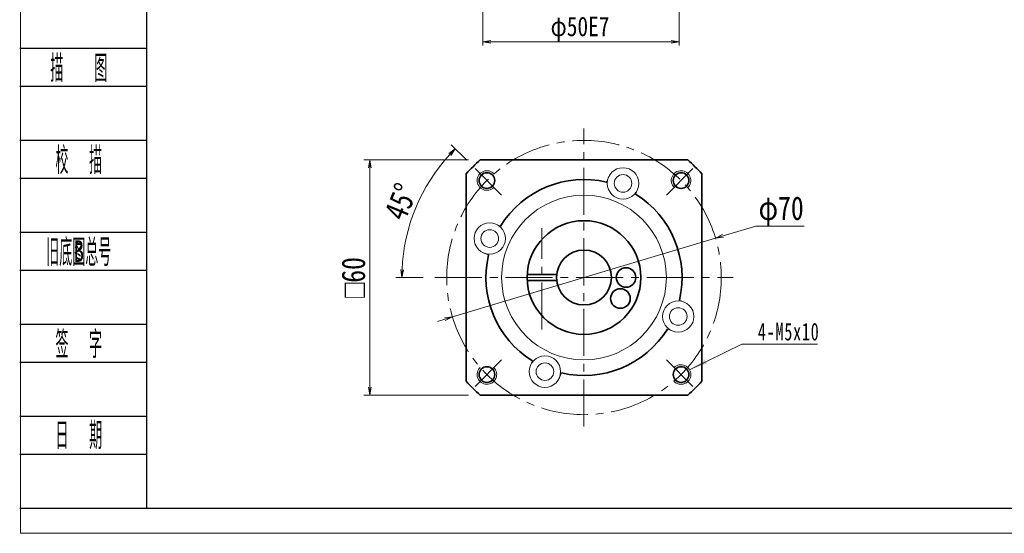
# Model space of a CAD drawing. Header units: millimetres. Extents: x -27 to 526, y -11 to 371.
# Tile 1 of 5: x -24 to 227, y -11 to 120. Entities that reach past the tile are written whole.
import ezdxf
from ezdxf.enums import TextEntityAlignment as Align

# ---------------------------------------------------------------- set-up
doc = ezdxf.new("R2010")
doc.units = ezdxf.units.MM
doc.linetypes.add('点画线', pattern=[18, 12, -2, 2, -2])
doc.layers.add('2细线层', color=4, linetype='Continuous')
doc.layers.add('6文字层', color=3, linetype='Continuous')
for name, color, linetype, lineweight in [('EB0_1', 7, 'Continuous', 35), ('中心线层', 1, '点画线', 18), ('图框_外框线', 7, 'Continuous', 18), ('尺寸线层', 3, 'Continuous', 18), ('粗实线层', 7, 'Continuous', 35), ('细实线层', 7, 'Continuous', 18)]:
    doc.layers.add(name, color=color, linetype=linetype, lineweight=lineweight)
doc.styles.add('PC_TEXTSTYLE', font='ISOCP.SHX', dxfattribs={"width": 0.707, "bigfont": 'GBCBIG.SHX'})
doc.styles.get("Standard").update_dxf_attribs({"font": 'SimSun.ttf'})
doc.styles.add('宋体', font='SimSun.ttf', dxfattribs={"width": 0.8})
doc.styles.add('标准', font='txt', dxfattribs={"width": 0.667})
doc.dimstyles.new('A水平标注$0', dxfattribs={"dimtxt": 3.5, "dimasz": 2, "dimexe": 1.5, "dimexo": 3, "dimgap": 1.1, "dimtad": 1, "dimtoh": 1, "dimdec": 4, "dimdsep": 46, "dimtxsty": '宋体', "dimblk": 'OPEN', "dimcen": 3, "dimclrd": 3, "dimclre": 3, "dimclrt": 6, "dimadec": 0, "dimazin": 0, "dimtm": 1e-09, "dimtfac": 1, "dimtdec": 4, "dimtix": 1, "dimtmove": 0, "dimatfit": 3, "dimldrblk": 'OPEN', "dimfxl": 0, "dimlwd": 13, "dimlwe": 13, "dimarcsym": 0})
doc.dimstyles.new('D直径标注φ25', dxfattribs={"dimtxt": 3.5, "dimasz": 2, "dimexe": 1, "dimexo": 3, "dimtad": 1, "dimtoh": 1, "dimdec": 1, "dimdsep": 46, "dimtxsty": '宋体', "dimblk": 'OPEN', "dimcen": 3, "dimclrd": 3, "dimclre": 3, "dimclrt": 130, "dimadec": 0, "dimazin": 0, "dimtm": 1e-09, "dimtfac": 1, "dimtdec": 1, "dimtmove": 0, "dimatfit": 0, "dimldrblk": 'OPEN', "dimfxl": 0, "dimlwd": 13, "dimlwe": 13, "dimarcsym": 0})

# ---------------------------------------------------------------- blocks, each defined once
blk = doc.blocks.new('_Open')
at = {"color": 0, "linetype": 'ByBlock', "lineweight": -2}
for p, q in [((-1, 0.17), (0, 0)), ((-1, -0.17), (0, 0)), ((0, 0), (-1, 0))]:
    blk.add_line(p, q, dxfattribs=at)
blk = doc.blocks.new('*D10')
at = {"layer": 'Defpoints', "color": 0, "transparency": 16777216}
for p in [(93.14, 83.94), (64.98, 23.94), (93.14, 23.94)]:
    blk.add_point(p, dxfattribs=at)
at = {"layer": '尺寸线层', "color": 3, "lineweight": 13, "transparency": 16777216}
for p, q in [((90.14, 83.94), (63.48, 83.94)), ((64.98, 81.94), (64.98, 25.94)), ((90.14, 23.94), (63.48, 23.94))]:
    blk.add_line(p, q, dxfattribs=at)
at = {"layer": '尺寸线层', "color": 3, "lineweight": 13, "transparency": 16777216, "xscale": 2, "yscale": 2, "zscale": 2}
for p, rotation in [((64.98, 83.94), 90), ((64.98, 23.94), 270)]:
    blk.add_blockref('_Open', p, dxfattribs=dict(at, rotation=rotation))
at = {"layer": '尺寸线层', "color": 6, "transparency": 16777216, "insert": (60.85, 53.94), "char_height": 6, "attachment_point": 5, "rotation": 90, "style": '宋体', "bg_fill": 3, "box_fill_scale": 1.1, "bg_fill_color": 256, "bg_fill_true_color": 13158600, "bg_fill_transparency": 0}
blk.add_mtext('{\\famgdt|b0|i0|c0|p0;o}{60}', dxfattribs=at)
blk = doc.blocks.new('*D11')
at = {"layer": 'Defpoints', "color": 0, "transparency": 16777216}
for p in [(91.82, 81.71), (79.4, 77.15), (98.56, 74.98), (81.6, 53.94), (157.6, 53.94)]:
    blk.add_point(p, dxfattribs=at)
at = {"layer": '尺寸线层', "color": 3, "lineweight": 13, "transparency": 16777216}
for p, q in [((89.7, 83.84), (85.72, 87.82)), ((78.6, 53.94), (71.68, 53.94))]:
    blk.add_line(p, q, dxfattribs=at)
blk.add_arc((119.6, 53.94), 46.42, 137.4688, 177.5312, dxfattribs=at)
at = {"layer": '尺寸线层', "color": 3, "lineweight": 13, "transparency": 16777216, "xscale": 2, "yscale": 2, "zscale": 2}
for p, rotation in [((86.78, 86.76), 46.23442076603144), ((73.18, 53.94), 268.7655792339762)]:
    blk.add_blockref('_Open', p, dxfattribs=dict(at, rotation=rotation))
at = {"layer": '尺寸线层', "color": 6, "transparency": 16777216, "insert": (72.93, 73.27), "char_height": 6, "attachment_point": 5, "rotation": 67.5, "style": '宋体', "bg_fill": 3, "box_fill_scale": 1.1, "bg_fill_color": 256, "bg_fill_true_color": 13158600, "bg_fill_transparency": 0}
blk.add_mtext('45°', dxfattribs=at)
blk = doc.blocks.new('*D12')
at = {"layer": 'Defpoints', "color": 0, "transparency": 16777216}
for p in [(153.13, 63.98), (86.07, 43.89)]:
    blk.add_point(p, dxfattribs=at)
at = {"layer": '尺寸线层', "color": 3, "lineweight": 13, "transparency": 16777216}
for p, q in [((155.04, 64.56), (163.38, 67.06)), ((163.38, 67.06), (175.72, 67.06)), ((86.07, 43.89), (153.13, 63.98)), ((84.16, 43.32), (82.24, 42.74))]:
    blk.add_line(p, q, dxfattribs=at)
at = {"layer": '尺寸线层', "color": 3, "lineweight": 13, "transparency": 16777216, "xscale": 2, "yscale": 2, "zscale": 2}
for p, rotation in [((153.13, 63.98), 196.6820608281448), ((86.07, 43.89), 16.68206082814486)]:
    blk.add_blockref('_Open', p, dxfattribs=dict(at, rotation=rotation))
at = {"layer": '尺寸线层', "color": 130, "transparency": 16777216, "insert": (169.86, 70.81), "char_height": 6, "attachment_point": 5, "style": '宋体'}
blk.add_mtext('φ70', dxfattribs=at)
blk = doc.blocks.new('*X5')
at = {"layer": '尺寸线层', "linetype": 'Continuous'}
blk.add_hatch(color=0, dxfattribs=at).paths.add_polyline_path([(-15.04, -6.45), (-11.25, -3.97), (-10.75, -4.98)], flags=0)
at = {"layer": '尺寸线层', "color": 0, "linetype": 'Continuous'}
blk.add_line((-15.04, -6.45), (-1.81, 0), dxfattribs=at)
at = {"layer": '尺寸线层', "color": 0}
for p, q in [((-1.81, 0), (0, 0)), ((0, 0), (17.48, 0)), ((0, 0), (0, 0))]:
    blk.add_line(p, q, dxfattribs=at)
at = {"layer": '尺寸线层', "color": 0, "insert": (2.25, 0.9), "char_height": 4.5, "width": 30.4628, "attachment_point": 7, "line_spacing_factor": 1.15057, "style": '标准'}
blk.add_mtext('\\T1.1;4-M5x10', dxfattribs=at)
blk = doc.blocks.new('*D37')
at = {"layer": 'Defpoints', "color": 0, "transparency": 16777216}
for p in [(93.85, 139.89), (143.85, 139.89), (143.85, 114.1)]:
    blk.add_point(p, dxfattribs=at)
at = {"layer": '尺寸线层', "color": 3, "lineweight": 13, "transparency": 16777216}
for p, q in [((93.85, 136.89), (93.85, 113.1)), ((143.85, 136.89), (143.85, 113.1)), ((95.85, 114.1), (141.85, 114.1))]:
    blk.add_line(p, q, dxfattribs=at)
at = {"layer": '尺寸线层', "color": 3, "lineweight": 13, "transparency": 16777216, "xscale": 2, "yscale": 2, "zscale": 2, "rotation": 180}
blk.add_blockref('_Open', (93.85, 114.1), dxfattribs=at)
at = {"layer": '尺寸线层', "color": 3, "lineweight": 13, "transparency": 16777216, "xscale": 2, "yscale": 2, "zscale": 2}
blk.add_blockref('_Open', (143.85, 114.1), dxfattribs=at)
at = {"layer": '尺寸线层', "color": 130, "transparency": 16777216, "insert": (118.59, 117.33), "char_height": 5, "attachment_point": 5, "style": '宋体'}
blk.add_mtext('φ50E7', dxfattribs=at)

msp = doc.modelspace()

# ---------------------------------------------------------------- linework, layer by layer
at = {"layer": '2细线层'}
for p, q in [((-24.24451, 112.44589), (8.07706, 112.44589)), ((-24.24451, 102.78184), (8.07706, 102.78184)), ((-24.24451, 88.97605), (8.07706, 88.97605)), ((-24.24451, 79.312), (8.07706, 79.312)), ((-24.24451, 65.50621), (8.07706, 65.50621)), ((-24.24451, 55.84215), (8.07706, 55.84215)), ((-24.24451, 42.03636), (8.07706, 42.03636)), ((-24.24451, 32.37231), (8.07706, 32.37231)), ((-24.24451, 18.56652), (8.07706, 18.56652)), ((-24.24451, 8.90247), (8.07706, 8.90247)), ((-24.24451, -4.90332), (8.07706, -4.90332))]:
    msp.add_line(p, q, dxfattribs=at)
at = {"layer": 'EB0_1', "linetype": 'Continuous', "lineweight": 35}
for p, q in [((146.05785, 83.93711), (93.14283, 83.93711)), ((89.60034, 80.39462), (89.60034, 27.4796)), ((149.60034, 27.4796), (149.60034, 80.39462)), ((93.14283, 23.93711), (146.05785, 23.93711))]:
    msp.add_line(p, q, dxfattribs=at)
at = {"layer": 'EB0_1'}
for p, q in [((105.11975, 54.68711), (112.64063, 54.68711)), ((105.11975, 53.18711), (112.64063, 53.18711))]:
    msp.add_line(p, q, dxfattribs=at)
for centre, radius in [((119.60034, 53.93711), 14.5), ((119.60034, 53.93711), 7), ((130.32049, 53.93711), 2.5), ((128.88426, 48.57704), 2.5)]:
    msp.add_circle(centre, radius, dxfattribs=at)
for radius, start, end in [(40, 131.4096221, 138.5903779), (40, 41.4096221, 48.5903779), (25, 76.7068962, 148.2931038), (25, 346.7068962, 58.2931038), (25, 166.7068962, 238.2931038), (25, 256.7068962, 328.2931038), (40, 221.4096221, 228.5903779), (40, 311.4096221, 318.5903779)]:
    msp.add_arc((119.60034, 53.93711), radius, start, end, dxfattribs=at)
at = {"layer": '中心线层'}
for p, q in [((119.60034, 15.93711), (119.60034, 91.93711)), ((108.88019, 40.68711), (108.88019, 66.50711)), ((81.60034, 53.93711), (157.60034, 53.93711))]:
    msp.add_line(p, q, dxfattribs=at)
at = {"layer": '中心线层', "linetype": '点画线', "lineweight": 18}
for p, q in [((98.56046, 74.97699), (91.82361, 81.71384)), ((140.64022, 74.97699), (147.37706, 81.71384)), ((98.56046, 32.89723), (91.82361, 26.16039)), ((140.64022, 32.89723), (147.37706, 26.16039))]:
    msp.add_line(p, q, dxfattribs=at)
msp.add_circle((119.60034, 53.93711), 35, dxfattribs=at)
at = {"layer": '粗实线层'}
for centre in [(94.8516, 78.68585), (144.34908, 78.68585), (94.8516, 29.18837), (144.34908, 29.18837)]:
    msp.add_circle(centre, 2, dxfattribs=at)
at = {"layer": '粗实线层', "lineweight": 18}
for centre, start, end in [((94.8516, 78.68585), 42.9532869, 315), ((144.34908, 78.68585), 312.9532869, 225), ((94.8516, 29.18837), 132.9532869, 45), ((144.34908, 29.18837), 222.9532869, 135)]:
    msp.add_arc(centre, 2.5, start, end, dxfattribs=at)
at = {"layer": '细实线层'}
for p, q in [((125.85459, 79.48871), (125.34865, 78.26727)), ((133.24563, 76.42724), (132.73969, 75.20581)), ((97.11021, 67.5824), (98.33164, 67.07646)), ((94.04874, 60.19136), (95.27018, 59.68543)), ((145.15194, 47.68286), (143.9305, 48.1888)), ((142.09047, 40.29182), (140.86904, 40.79776)), ((105.95505, 31.44698), (106.46099, 32.66841)), ((113.34609, 28.38551), (113.85202, 29.60695))]:
    msp.add_line(p, q, dxfattribs=at)
for centre, radius in [((129.55011, 77.95798), 4), ((129.55011, 77.95798), 2.25), ((119.60034, 53.93711), 21), ((95.57947, 63.88688), 4), ((95.57947, 63.88688), 2.25), ((143.62121, 43.98734), 4), ((143.62121, 43.98734), 2.25), ((109.65057, 29.91624), 4), ((109.65057, 29.91624), 2.25)]:
    msp.add_circle(centre, radius, dxfattribs=at)

# ---------------------------------------------------------------- block references
at = {"layer": '尺寸线层'}
msp.add_blockref('*X5', (161.6767, 36.9051), dxfattribs=at)

# ---------------------------------------------------------------- texts
at = {"layer": '6文字层', "color": 3, "style": 'PC_TEXTSTYLE'}
for s, width, p in [('描   图', 0.6667, (-9.18018, 107.61387)), ('校  描', 0.667, (-9.18018, 84.14402)), ('旧底图总号', 0.667, (-9.18018, 60.67418)), ('签  字', 0.667, (-9.18018, 37.20434)), ('日  期', 0.667, (-9.17157, 13.87228))]:
    msp.add_text(s, height=6.902895, dxfattribs=dict(at, width=width)).set_placement(p, align=Align.MIDDLE)
at = {"layer": '6文字层', "width": 0.707}
msp.add_text('B', height=5.52232, dxfattribs=at).set_placement((-9.18018, 60.67418), align=Align.MIDDLE)

# ---------------------------------------------------------------- dimensions: what is measured, and where the dimension line sits
at = {"layer": '尺寸线层'}
dim = msp.add_linear_dim(base=(143.85082, 114.09717), p1=(93.85082, 139.88516), p2=(143.85082, 139.88516), text='φ<>E7', dimstyle='D直径标注φ25', override={"dimtxt": 5, "dimpost": '<>', "dimtvp": 0.1, "dimtfill": 0}, dxfattribs=at)
dim.commit()
dim.dimension.update_dxf_attribs({"geometry": '*D37', "text_midpoint": (118.58519, 114.09717), "dimtype": 160})

# ---------------------------------------------------------------- next in the draw order: dimensions: what is measured, and where the dimension line sits
dim = msp.add_linear_dim(base=(64.98211, 23.93711), p1=(93.14283, 83.93711), p2=(93.14283, 23.93711), angle=270, text='{\\famgdt|b0|i0|c0|p0;o}{<>}', dimstyle='A水平标注$0', override={"dimtxt": 6, "dimgap": 1.1, "dimtad": 1, "dimjust": 0, "dimdec": 4, "dimlfac": 1, "dimpost": '<>', "dimblk": 'Open', "dimse1": 0, "dimse2": 0, "dimsd1": 0, "dimsd2": 0, "dimtofl": 1, "dimtvp": 0.1, "dimtfill": 1, "dimtfillclr": 256}, dxfattribs=at)
dim.commit()
dim.dimension.update_dxf_attribs({"geometry": '*D10', "text_midpoint": (60.85057, 53.93711)})

# ---------------------------------------------------------------- next in the draw order: dimensions: what is measured, and where the dimension line sits
dim = msp.add_angular_dim_2l(base=(79.40056, 77.14646), line1=((98.56046, 74.97699), (91.82361, 81.71384)), line2=((81.60034, 53.93711), (157.60034, 53.93711)), dimstyle='A水平标注$0', override={"dimtxt": 6, "dimblk": 'Open', "dimtfill": 1, "dimtfillclr": 256}, dxfattribs=at)
dim.commit()
dim.dimension.update_dxf_attribs({"geometry": '*D11', "text_midpoint": (72.92714, 73.26978)})

# ---------------------------------------------------------------- next in the draw order: linework, layer by layer
at = {"layer": '图框_外框线', "color": 3}
msp.add_lwpolyline([(-24.07824, -11.33438), (516.13085, -11.33438), (516.13085, 370.67061), (-24.07824, 370.67061)], close=True, dxfattribs=at)
at = {"layer": '图框_外框线', "color": 3, "lineweight": 25}
msp.add_lwpolyline([(8.07706, -4.90332), (509.69979, -4.90332), (509.69979, 364.23955), (8.07706, 364.23955)], close=True, dxfattribs=at)

# ---------------------------------------------------------------- next in the draw order: dimensions: what is measured, and where the dimension line sits
at = {"layer": '尺寸线层'}
dim = msp.add_diameter_dim_2p(p1=(86.0734, 43.88999), p2=(153.12727, 63.98423), dimstyle='D直径标注φ25', override={"dimtxt": 6, "dimpost": 'φ<>', "dimtfill": 0}, dxfattribs=at)
dim.commit()
dim.dimension.update_dxf_attribs({"geometry": '*D12', "text_midpoint": (169.86132, 67.05583), "dimtype": 163})

doc.saveas('drawing.dxf')
